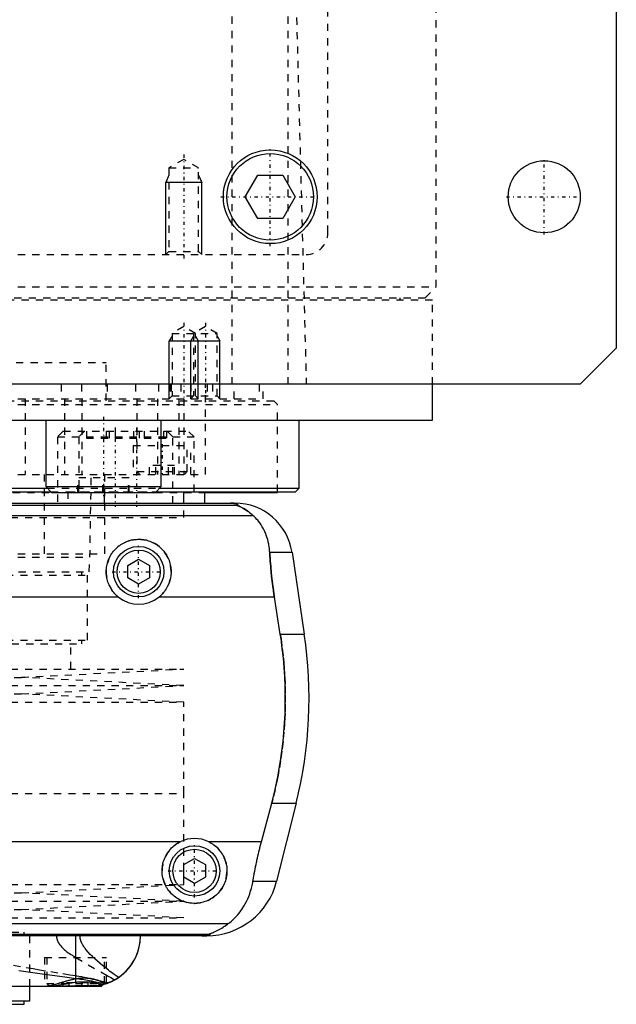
# Model space of a CAD drawing. Extents: x -105 to 105, y -137 to 442.
# Tile 5 of 11: x 22 to 105, y -70 to 67. Entities that reach past the tile are written whole.
import ezdxf

# ---------------------------------------------------------------- set-up
doc = ezdxf.new("R2010")
doc.units = 0
doc.linetypes.add('CENTER', pattern=[1.5, 0.45, -0.5, 0.05, -0.5])
doc.linetypes.add('DASHED', pattern=[2, 1, -1])
for name, color, linetype in [('AM_0', 7, 'CONTINUOUS'), ('AM_10', 7, 'CONTINUOUS'), ('AM_3', 7, 'DASHED'), ('AM_7', 7, 'CENTER')]:
    doc.layers.add(name, color=color, linetype=linetype)

msp = doc.modelspace()

# ---------------------------------------------------------------- linework, layer by layer
at = {"layer": 'AM_0', "color": 7, "linetype": 'CONTINUOUS'}
for p, q in [((105, 311.5), (105, 21.5)), ((53.54, 42.5), (55.27, 45.5)), ((55.27, 45.5), (58.73, 45.5)), ((58.73, 45.5), (60.46, 42.5)), ((55.27, 39.5), (53.54, 42.5)), ((60.46, 42.5), (58.73, 39.5)), ((58.73, 39.5), (55.27, 39.5)), ((105, 21.5), (100, 16.5)), ((100, 16.5), (-100, 16.5)), ((79.5, 11.5), (79.5, 16.5)), ((-79.5, 11.5), (79.5, 11.5)), ((25.88, 11.5), (25.88, 2.3)), ((41.88, 2.3), (41.88, 11.5)), ((61, 2.08), (61, 11.5)), ((-26.6, 1.58), (26.6, 1.58)), ((-26.1, 2.08), (26.1, 2.08)), ((25.88, 2.3), (26.68, 1.5)), ((25.88, 2.3), (41.88, 2.3)), ((26.68, 1.5), (41.08, 1.5)), ((41.08, 1.5), (41.88, 2.3)), ((41.16, 1.58), (60.5, 1.58)), ((41.66, 2.08), (61, 2.08)), ((45, 0), (45, 1.58)), ((47.93, 0), (47.93, 1.58)), ((47.95, 1.5), (58, 1.5)), ((58, 1.5), (58, 1.58)), ((60.5, 1.58), (61, 2.08)), ((-52.11, 0), (52.11, 0)), ((-52.38, -0.25), (52.38, -0.25)), ((-54.6, -1.69), (54.6, -1.69)), ((56.93, -6.81), (60.02, -6.81)), ((60.02, -6.81), (61.72, -18.16)), ((37.25, -8.63), (38.75, -7.77)), ((38.75, -7.77), (40.25, -8.63)), ((37.25, -10.37), (37.25, -8.63)), ((40.25, -8.63), (40.25, -10.37)), ((38.75, -11.23), (37.25, -10.37)), ((40.25, -10.37), (38.75, -11.23)), ((35.96, -13.03), (-35.96, -13.03)), ((57.58, -13.03), (41.54, -13.03)), ((58.39, -18.16), (57.58, -13.03)), ((58.39, -18.16), (61.72, -18.16)), ((55.78, -46.97), (57.2, -41.62)), ((57.2, -41.62), (60.6, -41.62)), ((60.6, -41.62), (57.89, -52.43)), ((44.5, -46.97), (-44.5, -46.97)), ((55.78, -46.97), (48.5, -46.97)), ((45, -50.13), (46.5, -49.27)), ((45, -51.87), (45, -50.13)), ((46.5, -49.27), (48, -50.13)), ((48, -50.13), (48, -51.87)), ((46.5, -52.73), (45, -51.87)), ((48, -51.87), (46.5, -52.73)), ((54.6, -52.43), (57.89, -52.43)), ((-51.17, -58.31), (51.17, -58.31)), ((-48.57, -59.75), (48.57, -59.75)), ((48.19, -60), (-48.19, -60)), ((30.04, -65.9), (30.04, -60)), ((33.6, -67), (33.85, -66.75)), ((-33.6, -67), (33.6, -67)), ((23.65, -69), (23.65, -67)), ((-23.65, -69), (23.65, -69)), ((-22.85, -69.5), (22.85, -69.5)), ((22.85, -69.5), (22.85, -69))]:
    msp.add_line(p, q, dxfattribs=at)
for points in [[(52.38, -0.25, 0), (52.39, -0.25, 0), (52.41, -0.23, 0), (52.43, -0.22, 0), (52.44, -0.21, 0), (52.44, -0.2, 0), (52.45, -0.19, 0), (52.45, -0.17, 0), (52.45, -0.16, 0), (52.45, -0.14, 0), (52.43, -0.13, 0), (52.42, -0.12, 0), (52.41, -0.11, 0), (52.39, -0.1, 0), (52.35, -0.08, 0), (52.3, -0.07, 0), (52.23, -0.05, 0), (52.19, -0.04, 0), (52.17, -0.04, 0), (52.16, -0.04, 0), (52.15, -0.04, 0), (52.15, -0.04, 0), (52.13, -0.04, 0), (52.11, -0.03, 0), (52.1, -0.03, 0), (52.1, -0.03, 0), (52.08, -0.03, 0), (52.06, -0.03, 0), (52.05, -0.03, 0), (52.04, -0.02, 0), (52.01, -0.02, 0), (51.99, -0.02, 0), (51.96, -0.02, 0), (51.93, -0.01, 0), (51.91, -0.01, 0), (51.89, -0.01, 0), (51.87, -0.01, 0), (51.84, -0.01, 0), (51.82, -0.01, 0), (51.82, -0.01, 0), (51.81, -0.01, 0), (51.81, -0.01, 0), (51.8, -0.01, 0), (51.8, -0.01, 0), (51.79, -0.01, 0), (51.78, -0.01, 0), (51.78, -0.01, 0), (51.77, -0.01, 0), (51.77, -0.01, 0), (51.76, -0.01, 0), (51.76, 0, 0), (51.75, 0, 0), (51.74, 0, 0), (51.73, 0, 0), (51.73, 0, 0), (51.72, 0, 0), (51.72, 0, 0), (51.71, 0, 0), (51.7, 0, 0), (51.7, 0, 0), (51.69, 0, 0), (51.68, 0, 0), (51.68, 0, 0), (51.67, 0, 0), (51.67, 0, 0), (51.66, 0, 0), (51.65, 0, 0), (51.65, 0, 0), (51.64, 0, 0), (51.63, 0, 0), (51.63, 0, 0), (51.62, 0, 0), (51.61, 0, 0), (51.6, 0, 0), (51.6, 0, 0), (51.59, 0, 0), (51.58, 0, 0), (51.57, 0, 0), (51.57, 0, 0), (51.56, 0, 0), (51.55, 0, 0), (51.54, 0, 0), (51.53, 0, 0), (51.53, 0, 0), (51.52, 0, 0), (51.52, 0, 0), (51.51, 0, 0), (51.5, 0, 0), (51.49, 0, 0)], [(54.6, -1.69, 0), (54.51, -1.61, 0), (54.32, -1.45, 0), (54.14, -1.31, 0), (54.06, -1.24, 0), (53.97, -1.17, 0), (53.8, -1.05, 0), (53.63, -0.94, 0), (53.48, -0.84, 0), (53.33, -0.75, 0), (53.18, -0.67, 0), (53.12, -0.63, 0), (53.05, -0.59, 0), (52.93, -0.53, 0), (52.81, -0.48, 0), (52.7, -0.42, 0), (52.64, -0.4, 0), (52.63, -0.39, 0), (52.61, -0.38, 0), (52.6, -0.38, 0), (52.6, -0.37, 0), (52.58, -0.37, 0), (52.57, -0.36, 0), (52.55, -0.35, 0), (52.54, -0.35, 0), (52.52, -0.34, 0), (52.52, -0.34, 0), (52.51, -0.33, 0), (52.5, -0.33, 0), (52.48, -0.32, 0), (52.48, -0.32, 0), (52.47, -0.32, 0), (52.46, -0.31, 0), (52.45, -0.31, 0), (52.44, -0.3, 0), (52.44, -0.3, 0), (52.43, -0.3, 0), (52.42, -0.29, 0), (52.41, -0.29, 0), (52.4, -0.28, 0), (52.4, -0.28, 0), (52.39, -0.28, 0), (52.39, -0.28, 0), (52.39, -0.27, 0), (52.38, -0.27, 0), (52.38, -0.27, 0), (52.38, -0.26, 0), (52.38, -0.26, 0), (52.38, -0.26, 0), (52.38, -0.26, 0), (52.38, -0.26, 0), (52.38, -0.25, 0), (52.38, -0.25, 0)], [(56.93, -6.81, 0), (56.92, -6.65, 0), (56.89, -6.32, 0), (56.85, -5.99, 0), (56.82, -5.83, 0), (56.8, -5.66, 0), (56.73, -5.34, 0), (56.65, -5.03, 0), (56.55, -4.72, 0), (56.45, -4.42, 0), (56.33, -4.12, 0), (56.27, -3.97, 0), (56.2, -3.83, 0), (56.06, -3.55, 0), (55.9, -3.27, 0), (55.73, -3, 0), (55.55, -2.74, 0), (55.36, -2.49, 0), (55.26, -2.37, 0), (55.16, -2.25, 0), (54.94, -2.02, 0), (54.72, -1.8, 0), (54.6, -1.69, 0)], [(35.96, -13.03, 0), (35.88, -12.97, 0), (35.73, -12.83, 0), (35.58, -12.69, 0), (35.51, -12.62, 0), (35.44, -12.55, 0), (35.3, -12.39, 0), (35.17, -12.23, 0), (35.05, -12.06, 0), (34.93, -11.89, 0), (34.83, -11.7, 0), (34.78, -11.61, 0), (34.73, -11.52, 0), (34.64, -11.32, 0), (34.55, -11.13, 0), (34.48, -10.93, 0), (34.42, -10.73, 0), (34.37, -10.52, 0), (34.35, -10.42, 0), (34.32, -10.32, 0), (34.29, -10.11, 0), (34.27, -9.91, 0), (34.26, -9.81, 0), (34.25, -9.71, 0), (34.25, -9.51, 0), (34.25, -9.31, 0), (34.26, -9.21, 0), (34.27, -9.11, 0), (34.29, -8.91, 0), (34.32, -8.7, 0), (34.36, -8.5, 0), (34.41, -8.3, 0), (34.47, -8.1, 0), (34.51, -8.01, 0), (34.54, -7.91, 0), (34.62, -7.72, 0), (34.7, -7.53, 0), (34.8, -7.34, 0), (34.9, -7.17, 0), (35.01, -6.99, 0), (35.07, -6.91, 0), (35.13, -6.83, 0), (35.25, -6.67, 0), (35.38, -6.52, 0), (35.52, -6.37, 0), (35.66, -6.23, 0), (35.8, -6.1, 0), (35.88, -6.03, 0), (35.96, -5.97, 0), (36.12, -5.85, 0), (36.29, -5.73, 0), (36.47, -5.62, 0), (36.65, -5.52, 0), (36.83, -5.43, 0), (36.93, -5.38, 0), (37.03, -5.34, 0), (37.22, -5.27, 0), (37.42, -5.2, 0), (37.63, -5.14, 0), (37.83, -5.1, 0), (38.04, -5.06, 0), (38.14, -5.04, 0), (38.24, -5.03, 0), (38.45, -5.01, 0), (38.65, -5, 0), (38.75, -5, 0), (38.85, -5, 0), (39.05, -5.01, 0), (39.26, -5.03, 0), (39.36, -5.04, 0), (39.46, -5.06, 0), (39.67, -5.1, 0), (39.87, -5.14, 0), (40.08, -5.2, 0), (40.28, -5.27, 0), (40.47, -5.34, 0), (40.57, -5.38, 0), (40.67, -5.43, 0), (40.85, -5.52, 0), (41.03, -5.62, 0), (41.21, -5.73, 0), (41.38, -5.85, 0), (41.54, -5.97, 0), (41.62, -6.03, 0), (41.7, -6.1, 0), (41.84, -6.23, 0), (41.98, -6.37, 0), (42.12, -6.52, 0), (42.25, -6.67, 0), (42.37, -6.83, 0), (42.43, -6.91, 0), (42.49, -6.99, 0), (42.6, -7.17, 0), (42.7, -7.34, 0), (42.8, -7.53, 0), (42.88, -7.72, 0), (42.96, -7.91, 0), (42.99, -8.01, 0), (43.03, -8.1, 0), (43.09, -8.3, 0), (43.14, -8.5, 0), (43.18, -8.7, 0), (43.21, -8.91, 0), (43.23, -9.11, 0), (43.24, -9.21, 0), (43.25, -9.31, 0), (43.25, -9.51, 0), (43.25, -9.71, 0), (43.24, -9.81, 0), (43.23, -9.91, 0), (43.21, -10.11, 0), (43.18, -10.32, 0), (43.15, -10.42, 0), (43.13, -10.52, 0), (43.08, -10.73, 0), (43.02, -10.93, 0), (42.95, -11.13, 0), (42.86, -11.32, 0), (42.77, -11.52, 0), (42.72, -11.61, 0), (42.67, -11.7, 0), (42.57, -11.89, 0), (42.45, -12.06, 0), (42.33, -12.23, 0), (42.2, -12.39, 0), (42.06, -12.55, 0), (41.99, -12.62, 0), (41.92, -12.69, 0), (41.77, -12.83, 0), (41.62, -12.97, 0), (41.54, -13.03, 0)], [(57.58, -13.03, 0), (57.55, -12.86, 0), (57.5, -12.52, 0), (57.45, -12.18, 0), (57.43, -12.01, 0), (57.4, -11.84, 0), (57.36, -11.5, 0), (57.31, -11.15, 0), (57.27, -10.81, 0), (57.23, -10.46, 0), (57.19, -10.12, 0), (57.17, -9.94, 0), (57.15, -9.77, 0), (57.12, -9.42, 0), (57.09, -9.07, 0), (57.06, -8.72, 0), (57.03, -8.37, 0), (57, -8.03, 0), (56.99, -7.85, 0), (56.98, -7.68, 0), (56.96, -7.33, 0), (56.94, -6.99, 0), (56.93, -6.81, 0)], [(57.2, -41.62, 0), (57.37, -40.98, 0), (57.68, -39.69, 0), (57.96, -38.38, 0), (58.09, -37.72, 0), (58.21, -37.05, 0), (58.43, -35.73, 0), (58.62, -34.4, 0), (58.78, -33.07, 0), (58.9, -31.75, 0), (58.99, -30.44, 0), (59.03, -29.79, 0), (59.06, -29.15, 0), (59.09, -27.88, 0), (59.09, -26.64, 0), (59.07, -25.38, 0), (59.02, -24.1, 0), (58.94, -22.8, 0), (58.88, -22.14, 0), (58.82, -21.48, 0), (58.67, -20.16, 0), (58.5, -18.82, 0), (58.39, -18.16, 0)], [(48.5, -46.97, 0), (48.6, -47.02, 0), (48.8, -47.13, 0), (49, -47.26, 0), (49.09, -47.32, 0), (49.18, -47.39, 0), (49.36, -47.53, 0), (49.53, -47.67, 0), (49.69, -47.82, 0), (49.84, -47.98, 0), (49.98, -48.15, 0), (50.05, -48.24, 0), (50.12, -48.33, 0), (50.25, -48.52, 0), (50.37, -48.71, 0), (50.49, -48.91, 0), (50.59, -49.12, 0), (50.68, -49.33, 0), (50.72, -49.44, 0), (50.76, -49.55, 0), (50.83, -49.76, 0), (50.88, -49.99, 0), (50.91, -50.1, 0), (50.93, -50.21, 0), (50.96, -50.43, 0), (50.99, -50.65, 0), (50.99, -50.76, 0), (51, -50.87, 0), (51, -51.08, 0), (50.99, -51.3, 0), (50.97, -51.51, 0), (50.94, -51.73, 0), (50.9, -51.95, 0), (50.87, -52.06, 0), (50.85, -52.17, 0), (50.78, -52.38, 0), (50.71, -52.59, 0), (50.62, -52.8, 0), (50.53, -53, 0), (50.43, -53.2, 0), (50.37, -53.29, 0), (50.31, -53.39, 0), (50.19, -53.57, 0), (50.06, -53.75, 0), (49.93, -53.92, 0), (49.78, -54.08, 0), (49.63, -54.23, 0), (49.56, -54.3, 0), (49.48, -54.37, 0), (49.31, -54.51, 0), (49.14, -54.65, 0), (48.95, -54.77, 0), (48.76, -54.89, 0), (48.57, -55, 0), (48.46, -55.05, 0), (48.36, -55.1, 0), (48.15, -55.19, 0), (47.94, -55.26, 0), (47.72, -55.33, 0), (47.5, -55.39, 0), (47.28, -55.43, 0), (47.16, -55.45, 0), (47.05, -55.47, 0), (46.83, -55.49, 0), (46.61, -55.5, 0), (46.5, -55.5, 0), (46.39, -55.5, 0), (46.17, -55.49, 0), (45.95, -55.47, 0), (45.84, -55.45, 0), (45.72, -55.43, 0), (45.5, -55.39, 0), (45.28, -55.33, 0), (45.06, -55.26, 0), (44.85, -55.19, 0), (44.64, -55.1, 0), (44.54, -55.05, 0), (44.43, -55, 0), (44.24, -54.89, 0), (44.05, -54.77, 0), (43.86, -54.65, 0), (43.69, -54.51, 0), (43.52, -54.37, 0), (43.44, -54.3, 0), (43.37, -54.23, 0), (43.22, -54.08, 0), (43.07, -53.92, 0), (42.94, -53.75, 0), (42.81, -53.57, 0), (42.69, -53.39, 0), (42.63, -53.29, 0), (42.57, -53.2, 0), (42.47, -53, 0), (42.38, -52.8, 0), (42.29, -52.59, 0), (42.22, -52.38, 0), (42.15, -52.17, 0), (42.13, -52.06, 0), (42.1, -51.95, 0), (42.06, -51.73, 0), (42.03, -51.51, 0), (42.01, -51.3, 0), (42, -51.08, 0), (42, -50.87, 0), (42.01, -50.76, 0), (42.01, -50.65, 0), (42.04, -50.43, 0), (42.07, -50.21, 0), (42.09, -50.1, 0), (42.12, -49.99, 0), (42.17, -49.76, 0), (42.24, -49.55, 0), (42.28, -49.44, 0), (42.32, -49.33, 0), (42.41, -49.12, 0), (42.51, -48.91, 0), (42.63, -48.71, 0), (42.75, -48.52, 0), (42.88, -48.33, 0), (42.95, -48.24, 0), (43.02, -48.15, 0), (43.16, -47.98, 0), (43.31, -47.82, 0), (43.47, -47.67, 0), (43.64, -47.53, 0), (43.82, -47.39, 0), (43.91, -47.32, 0), (44, -47.26, 0), (44.2, -47.13, 0), (44.4, -47.02, 0), (44.5, -46.97, 0)], [(54.6, -52.43, 0), (54.63, -52.27, 0), (54.68, -51.97, 0), (54.73, -51.66, 0), (54.76, -51.51, 0), (54.79, -51.35, 0), (54.85, -51.05, 0), (54.91, -50.74, 0), (54.97, -50.44, 0), (55.03, -50.13, 0), (55.1, -49.83, 0), (55.13, -49.68, 0), (55.16, -49.52, 0), (55.23, -49.22, 0), (55.3, -48.92, 0), (55.37, -48.63, 0), (55.44, -48.33, 0), (55.51, -48.03, 0), (55.55, -47.88, 0), (55.58, -47.73, 0), (55.66, -47.42, 0), (55.74, -47.12, 0), (55.78, -46.97, 0)], [(51.17, -58.31, 0), (51.33, -58.19, 0), (51.62, -57.95, 0), (51.91, -57.69, 0), (52.04, -57.56, 0), (52.18, -57.42, 0), (52.44, -57.14, 0), (52.68, -56.85, 0), (52.91, -56.55, 0), (53.13, -56.24, 0), (53.34, -55.91, 0), (53.44, -55.75, 0), (53.53, -55.58, 0), (53.71, -55.24, 0), (53.87, -54.88, 0), (54.02, -54.53, 0), (54.16, -54.16, 0), (54.28, -53.78, 0), (54.34, -53.6, 0), (54.39, -53.4, 0), (54.49, -53.02, 0), (54.57, -52.62, 0), (54.6, -52.43, 0)], [(48.57, -59.75, 0), (48.57, -59.75, 0), (48.57, -59.74, 0), (48.57, -59.74, 0), (48.57, -59.74, 0), (48.57, -59.74, 0), (48.57, -59.74, 0), (48.57, -59.73, 0), (48.58, -59.73, 0), (48.58, -59.73, 0), (48.59, -59.72, 0), (48.59, -59.72, 0), (48.6, -59.72, 0), (48.61, -59.71, 0), (48.62, -59.71, 0), (48.63, -59.71, 0), (48.64, -59.7, 0), (48.65, -59.7, 0), (48.66, -59.69, 0), (48.66, -59.69, 0), (48.68, -59.68, 0), (48.69, -59.68, 0), (48.7, -59.68, 0), (48.71, -59.67, 0), (48.72, -59.67, 0), (48.74, -59.66, 0), (48.74, -59.66, 0), (48.75, -59.65, 0), (48.77, -59.65, 0), (48.79, -59.64, 0), (48.8, -59.63, 0), (48.82, -59.63, 0), (48.84, -59.62, 0), (48.85, -59.62, 0), (48.86, -59.61, 0), (48.88, -59.6, 0), (48.9, -59.6, 0), (48.97, -59.57, 0), (49.1, -59.52, 0), (49.23, -59.46, 0), (49.38, -59.39, 0), (49.46, -59.36, 0), (49.54, -59.32, 0), (49.71, -59.23, 0), (49.9, -59.14, 0), (50.09, -59.03, 0), (50.28, -58.92, 0), (50.48, -58.79, 0), (50.58, -58.73, 0), (50.68, -58.66, 0), (50.88, -58.53, 0), (51.07, -58.38, 0), (51.17, -58.31, 0)], [(34.2, -66.65, 0), (34.48, -66.55, 0), (34.99, -66.33, 0), (35.46, -66.08, 0), (35.69, -65.95, 0), (35.91, -65.81, 0), (36.32, -65.51, 0), (36.71, -65.18, 0), (37.07, -64.83, 0), (37.4, -64.46, 0), (37.7, -64.07, 0), (37.83, -63.87, 0), (37.96, -63.67, 0), (38.2, -63.25, 0), (38.4, -62.83, 0), (38.58, -62.4, 0), (38.72, -61.96, 0), (38.83, -61.52, 0), (38.88, -61.3, 0), (38.92, -61.08, 0), (38.97, -60.64, 0), (39, -60.21, 0), (39, -60, 0)], [(35.44, -66.1, 0), (35.63, -65.98, 0), (36.01, -65.74, 0), (36.36, -65.47, 0), (36.53, -65.33, 0), (36.7, -65.19, 0), (37.01, -64.89, 0), (37.3, -64.57, 0), (37.57, -64.24, 0), (37.81, -63.9, 0), (38.03, -63.55, 0), (38.14, -63.37, 0), (38.23, -63.19, 0), (38.41, -62.82, 0), (38.56, -62.45, 0), (38.69, -62.07, 0), (38.79, -61.69, 0), (38.88, -61.31, 0), (38.91, -61.12, 0), (38.94, -60.93, 0), (38.98, -60.56, 0), (39, -60.18, 0), (39, -60, 0)], [(47.52, -60, 0), (47.53, -60, 0), (47.54, -60, 0), (47.55, -60, 0), (47.55, -60, 0), (47.56, -60, 0), (47.57, -60, 0), (47.57, -60, 0), (47.58, -60, 0), (47.59, -60, 0), (47.6, -60, 0), (47.61, -60, 0), (47.61, -60, 0), (47.62, -60, 0), (47.63, -60, 0), (47.64, -60, 0), (47.65, -60, 0), (47.66, -60, 0), (47.66, -60, 0), (47.67, -60, 0), (47.67, -60, 0), (47.68, -60, 0), (47.69, -60, 0), (47.69, -60, 0), (47.7, -60, 0), (47.71, -60, 0), (47.71, -60, 0), (47.72, -60, 0), (47.73, -60, 0), (47.73, -60, 0), (47.74, -60, 0), (47.75, -60, 0), (47.76, -60, 0), (47.76, -60, 0), (47.77, -60, 0), (47.78, -60, 0), (47.78, -60, 0), (47.79, -60, 0), (47.8, -60, 0), (47.81, -60, 0), (47.81, -60, 0), (47.81, -60, 0), (47.82, -60, 0), (47.83, -59.99, 0), (47.83, -59.99, 0), (47.84, -59.99, 0), (47.85, -59.99, 0), (47.85, -59.99, 0), (47.86, -59.99, 0), (47.86, -59.99, 0), (47.87, -59.99, 0), (47.89, -59.99, 0), (47.93, -59.99, 0), (47.95, -59.99, 0), (47.97, -59.99, 0), (48, -59.99, 0), (48.03, -59.98, 0), (48.06, -59.98, 0), (48.09, -59.98, 0), (48.11, -59.98, 0), (48.13, -59.98, 0), (48.14, -59.98, 0), (48.16, -59.97, 0), (48.19, -59.97, 0), (48.2, -59.97, 0), (48.21, -59.97, 0), (48.23, -59.97, 0), (48.25, -59.96, 0), (48.26, -59.96, 0), (48.27, -59.96, 0), (48.28, -59.96, 0), (48.3, -59.96, 0), (48.35, -59.95, 0), (48.43, -59.93, 0), (48.49, -59.92, 0), (48.54, -59.9, 0), (48.57, -59.89, 0), (48.58, -59.88, 0), (48.6, -59.87, 0), (48.62, -59.86, 0), (48.63, -59.84, 0), (48.63, -59.83, 0), (48.63, -59.81, 0), (48.63, -59.8, 0), (48.62, -59.79, 0), (48.62, -59.78, 0), (48.6, -59.77, 0), (48.58, -59.75, 0), (48.57, -59.75, 0)], [(22.12, -64.81, 0), (25.35, -65.27, 0), (28.5, -65.7, 0), (30.04, -65.9, 0)], [(30.04, -65.9, 0), (30.17, -65.92, 0), (30.43, -65.96, 0), (30.68, -65.99, 0), (30.81, -66.01, 0), (30.94, -66.03, 0), (31.18, -66.07, 0), (31.43, -66.11, 0), (31.67, -66.15, 0), (31.91, -66.2, 0), (32.14, -66.24, 0), (32.26, -66.26, 0), (32.37, -66.28, 0), (32.6, -66.33, 0), (32.82, -66.37, 0), (33.05, -66.41, 0), (33.26, -66.46, 0), (33.48, -66.5, 0), (33.58, -66.52, 0), (33.69, -66.54, 0), (33.89, -66.59, 0), (34.1, -66.63, 0), (34.2, -66.65, 0)], [(34.2, -66.65, 0), (34.15, -66.66, 0), (34.05, -66.69, 0), (33.95, -66.72, 0), (33.9, -66.74, 0), (33.85, -66.75, 0), (33.75, -66.78, 0), (33.65, -66.8, 0), (33.55, -66.83, 0), (33.45, -66.85, 0), (33.34, -66.87, 0), (33.29, -66.88, 0), (33.24, -66.89, 0), (33.14, -66.91, 0), (33.04, -66.92, 0), (32.94, -66.94, 0), (32.84, -66.95, 0), (32.73, -66.96, 0), (32.68, -66.97, 0), (32.63, -66.97, 0), (32.53, -66.98, 0), (32.43, -66.99, 0), (32.38, -66.99, 0)], [(34.24, -66.63, 0), (34.17, -66.65, 0), (34.04, -66.7, 0), (33.91, -66.73, 0), (33.85, -66.75, 0)], [(35.44, -66.1, 0), (35.25, -66.2, 0), (34.88, -66.38, 0), (34.49, -66.54, 0), (34.3, -66.61, 0)], [(29.34, -67, 0), (29.43, -67, 0), (29.61, -67, 0), (29.78, -67, 0), (29.87, -67, 0), (29.96, -67, 0), (30.13, -66.99, 0), (30.31, -66.99, 0), (30.49, -66.99, 0), (30.66, -66.99, 0), (30.83, -66.99, 0), (30.92, -66.98, 0), (31.01, -66.98, 0), (31.18, -66.98, 0), (31.35, -66.98, 0), (31.51, -66.98, 0), (31.68, -66.98, 0), (31.84, -66.98, 0), (31.92, -66.98, 0), (32, -66.99, 0), (32.15, -66.99, 0), (32.3, -66.99, 0), (32.38, -66.99, 0)]]:
    msp.add_polyline3d(points, dxfattribs=at)
for centre, radius in [((57, 42.5), 6.5), ((57, 42.5), 6), ((95, 42.5), 5), ((38.75, -9.5), 3.5), ((38.75, -9.5), 3), ((46.5, -51), 3.5), ((46.5, -51), 3)]:
    msp.add_circle(centre, radius, dxfattribs=at)
for centre, radius, start, end in [((52.11, -8), 8, 8.533, 90), ((38.75, -9.5), 4.5, 231.7104, 308.2896), ((2.39, -27.06), 60, 345.9622, 8.533), ((46.5, -51), 4.5, 63.6372, 116.3628), ((48.19, -50), 10, 270, 345.9622)]:
    msp.add_arc(centre, radius, start, end, dxfattribs=at)
at = {"layer": 'AM_10', "color": 7, "linetype": 'CONTINUOUS'}
for p, q in [((42.93, 45.5), (42.5, 44.5)), ((47.07, 45.5), (47.5, 44.5)), ((47.5, 44.5), (42.5, 44.5)), ((42.5, 34.5), (42.5, 44.5)), ((47.5, 34.5), (47.5, 44.5)), ((43.38, 23.16), (43, 22.5)), ((43, 14.5), (43, 22.5)), ((43, 22.5), (50, 22.5)), ((46.38, 23.16), (46, 22.5)), ((46, 14.5), (46, 22.5)), ((46.62, 23.16), (47, 22.5)), ((47, 14.5), (47, 22.5)), ((49.62, 23.16), (50, 22.5)), ((50, 14.5), (50, 22.5))]:
    msp.add_line(p, q, dxfattribs=at)
at = {"layer": 'AM_3', "color": 6, "linetype": 'DASHED'}
for p, q in [((65, 37.5), (65, 292.5)), ((80, 30), (80, 291.5)), ((51.74, 16.5), (51.74, 77.05)), ((59.5, 16.5), (59.5, 75.49)), ((60.5, 73.35), (62, 16.5)), ((45, 47.69), (42.93, 46.5)), ((42.93, 46.5), (42.93, 34.93)), ((42.93, 46.5), (47.07, 46.5)), ((47.07, 46.5), (45, 47.69)), ((47.07, 34.93), (47.07, 46.5)), ((-62, 34.5), (62, 34.5)), ((42.93, 34.93), (42.5, 34.5)), ((42.93, 34.93), (47.07, 34.93)), ((47.5, 34.5), (47.07, 34.93)), ((-80, 30), (80, 30)), ((78.5, 28.5), (80, 30)), ((-79.5, 28.2), (79.5, 28.2)), ((-78.5, 28.5), (78.5, 28.5)), ((75, 28.2), (75, 28.5)), ((79.5, 16.5), (79.5, 28.2)), ((45, 24.5), (43.38, 23.56)), ((43.38, 23.56), (43.38, 14.88)), ((43.38, 23.56), (49.62, 23.56)), ((46.62, 23.56), (45, 24.5)), ((48, 24.5), (46.38, 23.56)), ((46.38, 23.56), (46.38, 14.88)), ((46.62, 14.88), (46.62, 23.56)), ((49.62, 23.56), (48, 24.5)), ((49.62, 14.88), (49.62, 23.56)), ((-34.25, 19.5), (34.25, 19.5)), ((34.25, 14.2), (34.25, 19.5)), ((28, 16.5), (28, 14.5)), ((30.84, 16.5), (30.84, 14.5)), ((34.38, 16.5), (34.38, 14.5)), ((38.29, 16.5), (38.29, 14.5)), ((41.5, 16.5), (41.5, 14.5)), ((43.09, 16.5), (43.09, 14.5)), ((43.24, 16.5), (43.24, 14.5)), ((44.59, 16.5), (44.59, 14.5)), ((46, 16.5), (46, 14.5)), ((48, 4), (48, 16.5)), ((48.25, 16.5), (48.25, 14.5)), ((49, 16.5), (49, 14.5)), ((52, 14.5), (52, 16.5)), ((55.47, 16.5), (55.47, 14.5)), ((56, 14.5), (56, 16.5)), ((-58, 13.7), (58, 13.7)), ((-57.5, 14.2), (57.5, 14.2)), ((-56, 14.5), (56, 14.5)), ((23, 14.5), (23, 4)), ((28.48, 14.5), (28.48, 4)), ((30.85, 14.5), (30.85, 4)), ((38.5, 14.5), (38.5, 4)), ((41.36, 14.5), (41.36, 4)), ((43.38, 14.88), (43, 14.5)), ((43.38, 14.88), (49.62, 14.88)), ((44.34, 14.5), (44.34, 4)), ((45, 14.5), (45, 4)), ((46.38, 14.88), (46, 14.5)), ((47, 14.5), (46.62, 14.88)), ((50, 14.5), (49.62, 14.88)), ((58, 13.7), (57.5, 14.2)), ((58, 1.58), (58, 13.7)), ((28.3, 10), (27.5, 9.2)), ((28.3, 10), (45.63, 10)), ((31.23, 10), (30.43, 9.2)), ((31.5, 10), (31.5, 9)), ((34.24, 10), (34.24, 9)), ((34.65, 10), (34.65, 9)), ((35.5, 10), (35.5, 9)), ((38.03, 10), (38.03, 9)), ((38.83, 10), (38.83, 9)), ((39.5, 10), (39.5, 9)), ((42.21, 10), (42.21, 9)), ((42.62, 10), (42.62, 9)), ((43.5, 9.2), (42.7, 10)), ((46.43, 9.2), (45.63, 10)), ((27.5, 9.2), (27.5, 0)), ((27.5, 9.2), (46.43, 9.2)), ((30.43, 9.2), (30.43, 1.6)), ((31.5, 9), (42.62, 9)), ((43.5, 0), (43.5, 9.2)), ((46.43, 1.6), (46.43, 9.2)), ((38, 8), (38, 4)), ((38, 8), (46, 8)), ((45.5, 4.4), (45.5, 8)), ((46, 4), (46, 8)), ((38.5, 4.4), (38.9, 4)), ((38.5, 4.4), (45.5, 4.4)), ((40.27, 4), (40.27, 5.25)), ((43.73, 5.25), (40.27, 5.25)), ((41.13, 4), (41.13, 5.25)), ((42.87, 4), (42.87, 5.25)), ((43.73, 4), (43.73, 5.25)), ((45.1, 4), (45.5, 4.4)), ((-48, 4), (48, 4)), ((25.65, 4), (25.65, -7)), ((30.33, 1.5), (30.33, 3.5)), ((37.43, 3.5), (30.33, 3.5)), ((30.43, 1.5), (30.43, 3.5)), ((32, -7.5), (32.18, 4)), ((33.77, 1.5), (33.77, 3.5)), ((33.98, 1.5), (33.98, 3.5)), ((34, 4), (34, -7)), ((37.32, 1.5), (37.32, 3.5)), ((37.43, 1.5), (37.43, 3.5)), ((-26.68, 1.5), (26.68, 1.5)), ((26.1, 2.08), (41.66, 2.08)), ((26.6, 1.58), (41.16, 1.58)), ((28.93, 1.6), (28.93, 0)), ((28.93, 1.6), (47.93, 1.6)), ((30.91, 1.6), (30.91, 1.5)), ((34, 0), (34, 1.5)), ((35.55, 1.5), (35.55, 1.6)), ((41.08, 1.5), (47.95, 1.5)), ((47.93, 1.58), (47.93, 1.6)), ((45, -2), (45, 0)), ((-45, -2), (45, -2)), ((-45, -2), (45, -2)), ((-34, -7), (34, -7)), ((-32, -7.5), (32, -7.5)), ((31.9, -9.5), (32, -7.5)), ((-31.9, -9.5), (31.9, -9.5)), ((30.85, -10), (30.85, -9.5)), ((-31.65, -10), (31.65, -10)), ((31.65, -19), (31.65, -10)), ((-31.65, -19), (31.65, -19)), ((30.85, -19.5), (30.85, -19)), ((-30.85, -19.5), (30.85, -19.5)), ((29.35, -23), (29.35, -19.5)), ((-45, -23), (45, -23)), ((22.5, -24.15), (45, -23)), ((-22.5, -24.15), (22.5, -24.15)), ((45, -25.3), (22.5, -24.15)), ((-45, -25.3), (45, -25.3)), ((22.5, -26.45), (45, -25.3)), ((-22.5, -26.45), (22.5, -26.45)), ((45, -27.6), (22.5, -26.45)), ((-45, -27.6), (45, -27.6)), ((45, -40.25), (45, -27.6)), ((-45, -40.25), (45, -40.25)), ((45, -52.9), (45, -40.25)), ((-45, -52.9), (45, -52.9)), ((22.5, -54.05), (45, -52.9)), ((-22.5, -54.05), (22.5, -54.05)), ((45, -55.2), (22.5, -54.05)), ((-45, -55.2), (45, -55.2)), ((22.5, -56.35), (45, -55.2)), ((-22.5, -56.35), (22.5, -56.35)), ((45, -57.5), (22.5, -56.35)), ((-45, -57.5), (45, -57.5)), ((-22.85, -59.5), (22.85, -59.5)), ((22.85, -60), (22.85, -59.5)), ((23.65, -67), (23.65, -60)), ((30.04, -65.57), (30.04, -60)), ((25.7, -63), (25.7, -67)), ((25.7, -63), (34.3, -63)), ((26, -63), (26, -66.6)), ((30.04, -63.01), (34.3, -65.48)), ((34, -66.6), (34, -63)), ((34.3, -66.61), (34.3, -63)), ((26, -66.6), (26.4, -67)), ((26, -66.6), (34, -66.6)), ((28.27, -67), (28.27, -66.5)), ((31.73, -66.5), (28.27, -66.5)), ((29.13, -67), (29.13, -66.5)), ((30.87, -67), (30.87, -66.5)), ((31.73, -67), (31.73, -66.5)), ((33.85, -66.75), (33.72, -66.78)), ((33.85, -66.75), (34, -66.6)), ((34.3, -66.61), (34.24, -66.63))]:
    msp.add_line(p, q, dxfattribs=at)
for points in [[(51.49, 0, 0), (51.5, 0, 0), (51.51, 0, 0), (51.52, 0, 0), (51.52, 0, 0), (51.53, 0, 0), (51.53, 0, 0), (51.54, 0, 0), (51.55, 0, 0), (51.56, 0, 0), (51.57, 0, 0), (51.57, 0, 0), (51.58, 0, 0), (51.59, 0, 0), (51.6, 0, 0), (51.6, 0, 0), (51.61, 0, 0), (51.62, 0, 0), (51.63, 0, 0), (51.63, 0, 0), (51.64, 0, 0), (51.65, 0, 0), (51.65, 0, 0), (51.66, 0, 0), (51.67, 0, 0), (51.67, 0, 0), (51.68, 0, 0), (51.68, 0, 0), (51.69, 0, 0), (51.7, 0, 0), (51.7, 0, 0), (51.71, 0, 0), (51.72, 0, 0), (51.72, 0, 0), (51.73, 0, 0), (51.73, 0, 0), (51.74, 0, 0), (51.75, 0, 0), (51.76, 0, 0), (51.76, -0.01, 0), (51.77, -0.01, 0), (51.77, -0.01, 0), (51.78, -0.01, 0), (51.78, -0.01, 0), (51.79, -0.01, 0), (51.8, -0.01, 0), (51.8, -0.01, 0), (51.81, -0.01, 0), (51.81, -0.01, 0), (51.82, -0.01, 0), (51.82, -0.01, 0), (51.84, -0.01, 0), (51.87, -0.01, 0), (51.89, -0.01, 0), (51.91, -0.01, 0), (51.93, -0.01, 0), (51.96, -0.02, 0), (51.99, -0.02, 0), (52.01, -0.02, 0), (52.04, -0.02, 0), (52.05, -0.03, 0), (52.06, -0.03, 0), (52.08, -0.03, 0), (52.1, -0.03, 0), (52.1, -0.03, 0), (52.11, -0.03, 0), (52.13, -0.04, 0), (52.15, -0.04, 0), (52.15, -0.04, 0), (52.16, -0.04, 0), (52.17, -0.04, 0), (52.19, -0.04, 0), (52.23, -0.05, 0), (52.3, -0.07, 0), (52.35, -0.08, 0), (52.39, -0.1, 0), (52.41, -0.11, 0), (52.42, -0.12, 0), (52.43, -0.13, 0), (52.45, -0.14, 0), (52.45, -0.16, 0), (52.45, -0.17, 0), (52.45, -0.19, 0), (52.44, -0.2, 0), (52.44, -0.21, 0), (52.43, -0.22, 0), (52.41, -0.23, 0), (52.39, -0.25, 0), (52.38, -0.25, 0)], [(52.38, -0.25, 0), (52.38, -0.25, 0), (52.38, -0.26, 0), (52.38, -0.26, 0), (52.38, -0.26, 0), (52.38, -0.26, 0), (52.38, -0.26, 0), (52.38, -0.27, 0), (52.38, -0.27, 0), (52.38, -0.27, 0), (52.39, -0.27, 0), (52.39, -0.28, 0), (52.39, -0.28, 0), (52.4, -0.28, 0), (52.41, -0.28, 0), (52.41, -0.29, 0), (52.42, -0.29, 0), (52.43, -0.3, 0), (52.43, -0.3, 0), (52.44, -0.3, 0), (52.45, -0.31, 0), (52.46, -0.31, 0), (52.46, -0.31, 0), (52.47, -0.32, 0), (52.48, -0.32, 0), (52.49, -0.33, 0), (52.5, -0.33, 0), (52.5, -0.33, 0), (52.51, -0.34, 0), (52.53, -0.34, 0), (52.54, -0.35, 0), (52.55, -0.35, 0), (52.57, -0.36, 0), (52.57, -0.36, 0), (52.58, -0.37, 0), (52.6, -0.37, 0), (52.61, -0.38, 0), (52.66, -0.4, 0), (52.76, -0.45, 0), (52.88, -0.51, 0), (53, -0.57, 0), (53.06, -0.6, 0), (53.13, -0.64, 0), (53.27, -0.72, 0), (53.43, -0.81, 0), (53.59, -0.91, 0), (53.76, -1.02, 0), (53.94, -1.15, 0), (54.03, -1.21, 0), (54.12, -1.29, 0), (54.31, -1.44, 0), (54.5, -1.6, 0), (54.6, -1.69, 0)], [(56.93, -6.81, 0), (56.94, -6.99, 0), (56.96, -7.33, 0), (56.98, -7.68, 0), (56.99, -7.85, 0), (57, -8.03, 0), (57.03, -8.37, 0), (57.06, -8.72, 0), (57.09, -9.07, 0), (57.12, -9.42, 0), (57.15, -9.77, 0), (57.17, -9.94, 0), (57.19, -10.12, 0), (57.23, -10.46, 0), (57.27, -10.81, 0), (57.31, -11.15, 0), (57.36, -11.5, 0), (57.4, -11.84, 0), (57.43, -12.01, 0), (57.45, -12.18, 0), (57.5, -12.52, 0), (57.55, -12.86, 0), (57.58, -13.03, 0)], [(58.39, -18.16, 0), (58.5, -18.82, 0), (58.67, -20.16, 0), (58.82, -21.48, 0), (58.88, -22.14, 0), (58.94, -22.8, 0), (59.02, -24.1, 0), (59.07, -25.38, 0), (59.09, -26.64, 0), (59.09, -27.88, 0), (59.06, -29.15, 0), (59.03, -29.79, 0), (58.99, -30.44, 0), (58.9, -31.75, 0), (58.78, -33.07, 0), (58.62, -34.4, 0), (58.43, -35.73, 0), (58.21, -37.05, 0), (58.09, -37.72, 0), (57.96, -38.38, 0), (57.68, -39.69, 0), (57.37, -40.98, 0), (57.2, -41.62, 0)], [(27.35, -60, 0), (27.35, -60.02, 0), (27.35, -60.06, 0), (27.35, -60.1, 0), (27.35, -60.12, 0), (27.36, -60.14, 0), (27.36, -60.18, 0), (27.37, -60.22, 0), (27.37, -60.26, 0), (27.38, -60.3, 0), (27.39, -60.34, 0), (27.39, -60.36, 0), (27.39, -60.38, 0), (27.4, -60.42, 0), (27.41, -60.46, 0), (27.42, -60.5, 0), (27.44, -60.53, 0), (27.45, -60.57, 0), (27.46, -60.59, 0), (27.46, -60.61, 0), (27.48, -60.65, 0), (27.49, -60.69, 0), (27.5, -60.7, 0), (27.51, -60.72, 0), (27.52, -60.76, 0), (27.54, -60.8, 0), (27.55, -60.81, 0), (27.56, -60.83, 0), (27.58, -60.87, 0), (27.6, -60.9, 0), (27.61, -60.94, 0), (27.63, -60.97, 0), (27.65, -61.01, 0), (27.67, -61.02, 0), (27.68, -61.04, 0), (27.7, -61.07, 0), (27.72, -61.11, 0), (27.74, -61.14, 0), (27.76, -61.17, 0), (27.79, -61.2, 0), (27.8, -61.22, 0), (27.81, -61.24, 0), (27.83, -61.27, 0), (27.86, -61.3, 0), (27.94, -61.4, 0), (28.1, -61.58, 0), (28.27, -61.75, 0), (28.36, -61.83, 0), (28.44, -61.91, 0), (28.62, -62.06, 0), (28.8, -62.2, 0), (28.99, -62.34, 0), (29.17, -62.47, 0), (29.36, -62.6, 0), (29.46, -62.66, 0), (29.56, -62.72, 0), (29.75, -62.84, 0), (29.95, -62.95, 0), (30.04, -63.01, 0)], [(35.94, -65.78, 0), (35.76, -65.65, 0), (35.37, -65.37, 0), (34.97, -65.08, 0), (34.77, -64.93, 0), (34.57, -64.78, 0), (34.18, -64.46, 0), (33.78, -64.15, 0), (33.4, -63.83, 0), (33.03, -63.51, 0), (32.68, -63.2, 0), (32.52, -63.04, 0), (32.35, -62.89, 0), (32.04, -62.57, 0), (31.74, -62.25, 0), (31.47, -61.93, 0), (31.32, -61.74, 0), (31.28, -61.68, 0), (31.24, -61.63, 0), (31.22, -61.6, 0), (31.2, -61.57, 0), (31.16, -61.52, 0), (31.12, -61.46, 0), (31.09, -61.41, 0), (31.05, -61.35, 0), (31.02, -61.3, 0), (31, -61.27, 0), (30.99, -61.24, 0), (30.96, -61.19, 0), (30.93, -61.13, 0), (30.91, -61.1, 0), (30.9, -61.07, 0), (30.87, -61.02, 0), (30.84, -60.96, 0), (30.83, -60.93, 0), (30.82, -60.9, 0), (30.79, -60.84, 0), (30.77, -60.79, 0), (30.75, -60.73, 0), (30.73, -60.67, 0), (30.71, -60.6, 0), (30.7, -60.57, 0), (30.69, -60.54, 0), (30.68, -60.48, 0), (30.66, -60.42, 0), (30.65, -60.35, 0), (30.64, -60.29, 0), (30.63, -60.23, 0), (30.63, -60.19, 0), (30.63, -60.16, 0), (30.62, -60.1, 0), (30.62, -60.03, 0), (30.62, -60, 0)], [(48.57, -59.75, 0), (48.58, -59.75, 0), (48.6, -59.77, 0), (48.62, -59.78, 0), (48.62, -59.79, 0), (48.63, -59.8, 0), (48.63, -59.81, 0), (48.63, -59.83, 0), (48.63, -59.84, 0), (48.62, -59.86, 0), (48.6, -59.87, 0), (48.58, -59.88, 0), (48.57, -59.89, 0), (48.54, -59.9, 0), (48.49, -59.92, 0), (48.43, -59.93, 0), (48.35, -59.95, 0), (48.3, -59.96, 0), (48.28, -59.96, 0), (48.27, -59.96, 0), (48.26, -59.96, 0), (48.25, -59.96, 0), (48.23, -59.97, 0), (48.21, -59.97, 0), (48.2, -59.97, 0), (48.19, -59.97, 0), (48.16, -59.97, 0), (48.14, -59.98, 0), (48.13, -59.98, 0), (48.11, -59.98, 0), (48.09, -59.98, 0), (48.06, -59.98, 0), (48.03, -59.98, 0), (48, -59.99, 0), (47.97, -59.99, 0), (47.95, -59.99, 0), (47.93, -59.99, 0), (47.91, -59.99, 0), (47.9, -59.99, 0), (47.9, -59.99, 0), (47.89, -59.99, 0), (47.89, -59.99, 0), (47.88, -59.99, 0), (47.88, -59.99, 0), (47.87, -59.99, 0), (47.86, -59.99, 0), (47.86, -59.99, 0), (47.85, -59.99, 0), (47.85, -59.99, 0), (47.84, -59.99, 0), (47.83, -59.99, 0), (47.83, -59.99, 0), (47.82, -60, 0), (47.81, -60, 0), (47.81, -60, 0), (47.81, -60, 0), (47.8, -60, 0), (47.79, -60, 0), (47.78, -60, 0), (47.78, -60, 0), (47.77, -60, 0), (47.76, -60, 0), (47.76, -60, 0), (47.75, -60, 0), (47.74, -60, 0), (47.73, -60, 0), (47.73, -60, 0), (47.72, -60, 0), (47.71, -60, 0), (47.71, -60, 0), (47.7, -60, 0), (47.69, -60, 0), (47.69, -60, 0), (47.68, -60, 0), (47.67, -60, 0), (47.67, -60, 0), (47.66, -60, 0), (47.66, -60, 0), (47.65, -60, 0), (47.64, -60, 0), (47.63, -60, 0), (47.62, -60, 0), (47.61, -60, 0), (47.61, -60, 0), (47.6, -60, 0), (47.59, -60, 0), (47.58, -60, 0), (47.57, -60, 0), (47.57, -60, 0), (47.56, -60, 0), (47.55, -60, 0), (47.55, -60, 0), (47.54, -60, 0), (47.53, -60, 0), (47.52, -60, 0)], [(30.04, -65.57, 0), (29.21, -65.45, 0), (27.54, -65.18, 0), (25.84, -64.89, 0), (24.98, -64.75, 0), (24.12, -64.6, 0), (22.38, -64.29, 0), (20.62, -63.97, 0)], [(34.3, -65.48, 0), (34.5, -65.59, 0), (34.89, -65.8, 0), (35.26, -66, 0), (35.44, -66.1, 0)], [(34.07, -66.69, 0), (34.05, -66.68, 0), (34.02, -66.65, 0), (33.99, -66.63, 0), (33.97, -66.62, 0), (33.95, -66.6, 0), (33.91, -66.58, 0), (33.87, -66.55, 0), (33.83, -66.53, 0), (33.78, -66.5, 0), (33.74, -66.48, 0), (33.71, -66.46, 0), (33.69, -66.45, 0), (33.64, -66.42, 0), (33.59, -66.4, 0), (33.53, -66.37, 0), (33.48, -66.35, 0), (33.42, -66.32, 0), (33.39, -66.31, 0), (33.36, -66.29, 0), (33.3, -66.27, 0), (33.24, -66.24, 0), (33.21, -66.23, 0), (33.18, -66.22, 0), (33.11, -66.2, 0), (33.05, -66.17, 0), (33.01, -66.16, 0), (32.98, -66.15, 0), (32.91, -66.13, 0), (32.84, -66.11, 0), (32.77, -66.09, 0), (32.69, -66.06, 0), (32.62, -66.05, 0), (32.58, -66.04, 0), (32.54, -66.03, 0), (32.46, -66.01, 0), (32.38, -65.99, 0), (32.3, -65.98, 0), (32.22, -65.96, 0), (32.13, -65.95, 0), (32.09, -65.94, 0), (32.05, -65.94, 0), (31.96, -65.93, 0), (31.87, -65.92, 0), (31.79, -65.91, 0), (31.7, -65.9, 0), (31.61, -65.9, 0), (31.56, -65.89, 0), (31.52, -65.89, 0), (31.43, -65.89, 0), (31.33, -65.89, 0), (31.24, -65.89, 0), (31.14, -65.89, 0), (31.05, -65.89, 0), (31, -65.89, 0), (30.95, -65.89, 0), (30.86, -65.9, 0), (30.76, -65.9, 0), (30.67, -65.91, 0), (30.57, -65.92, 0), (30.47, -65.93, 0), (30.43, -65.94, 0), (30.38, -65.94, 0), (30.28, -65.96, 0), (30.18, -65.97, 0), (30.14, -65.98, 0), (30.09, -65.98, 0), (29.99, -66, 0), (29.9, -66.02, 0), (29.85, -66.03, 0), (29.8, -66.03, 0), (29.7, -66.05, 0), (29.61, -66.07, 0), (29.51, -66.09, 0), (29.42, -66.11, 0), (29.32, -66.14, 0), (29.27, -66.15, 0), (29.23, -66.16, 0), (29.13, -66.18, 0), (29.04, -66.21, 0), (28.95, -66.23, 0), (28.86, -66.26, 0), (28.76, -66.28, 0), (28.72, -66.29, 0), (28.67, -66.31, 0), (28.58, -66.33, 0), (28.49, -66.36, 0), (28.41, -66.38, 0), (28.32, -66.41, 0), (28.23, -66.43, 0), (28.19, -66.45, 0), (28.14, -66.46, 0), (28.06, -66.49, 0), (27.98, -66.51, 0), (27.89, -66.54, 0), (27.81, -66.56, 0), (27.73, -66.59, 0), (27.69, -66.6, 0), (27.65, -66.61, 0), (27.57, -66.64, 0), (27.49, -66.66, 0), (27.41, -66.69, 0), (27.34, -66.71, 0), (27.26, -66.73, 0), (27.23, -66.74, 0), (27.19, -66.75, 0), (27.12, -66.77, 0), (27.05, -66.79, 0), (27.01, -66.8, 0), (26.98, -66.81, 0), (26.91, -66.83, 0), (26.84, -66.85, 0), (26.81, -66.86, 0), (26.78, -66.87, 0), (26.72, -66.89, 0), (26.65, -66.9, 0), (26.59, -66.92, 0), (26.54, -66.93, 0), (26.48, -66.94, 0), (26.45, -66.95, 0), (26.42, -66.95, 0), (26.37, -66.96, 0), (26.32, -66.97, 0), (26.27, -66.98, 0), (26.22, -66.99, 0), (26.18, -66.99, 0), (26.15, -66.99, 0), (26.13, -67, 0), (26.09, -67, 0), (26.05, -67, 0), (26.03, -67, 0)], [(26.41, -67, 0), (26.45, -67, 0), (26.53, -67, 0), (26.61, -66.99, 0), (26.66, -66.99, 0), (26.7, -66.99, 0), (26.79, -66.98, 0), (26.88, -66.97, 0), (26.98, -66.95, 0), (27.08, -66.94, 0), (27.18, -66.92, 0), (27.23, -66.92, 0), (27.28, -66.91, 0), (27.39, -66.89, 0), (27.5, -66.87, 0), (27.61, -66.85, 0), (27.73, -66.82, 0), (27.84, -66.8, 0), (27.9, -66.79, 0), (27.96, -66.78, 0), (28.08, -66.75, 0), (28.21, -66.73, 0), (28.27, -66.72, 0)], [(28.27, -66.72, 0), (28.3, -66.71, 0), (28.37, -66.7, 0), (28.43, -66.69, 0), (28.46, -66.68, 0), (28.5, -66.67, 0), (28.56, -66.66, 0), (28.63, -66.65, 0), (28.7, -66.64, 0), (28.77, -66.62, 0), (28.84, -66.61, 0), (28.87, -66.6, 0), (28.9, -66.6, 0), (28.97, -66.59, 0), (29.04, -66.57, 0), (29.11, -66.56, 0), (29.18, -66.55, 0), (29.25, -66.54, 0), (29.29, -66.53, 0), (29.32, -66.53, 0), (29.39, -66.52, 0), (29.46, -66.51, 0), (29.5, -66.5, 0)], [(29.5, -66.5, 0), (29.64, -66.48, 0), (29.91, -66.44, 0), (30.19, -66.42, 0), (30.33, -66.4, 0), (30.47, -66.39, 0), (30.63, -66.38, 0), (30.68, -66.38, 0), (30.72, -66.38, 0), (30.75, -66.38, 0), (30.77, -66.38, 0), (30.81, -66.37, 0), (30.86, -66.37, 0), (30.91, -66.37, 0), (30.95, -66.37, 0), (31, -66.37, 0), (31.02, -66.37, 0), (31.04, -66.37, 0), (31.09, -66.37, 0), (31.13, -66.37, 0), (31.18, -66.37, 0), (31.22, -66.37, 0), (31.27, -66.37, 0), (31.29, -66.37, 0), (31.31, -66.37, 0), (31.36, -66.37, 0), (31.4, -66.37, 0), (31.44, -66.37, 0), (31.49, -66.37, 0), (31.53, -66.38, 0), (31.55, -66.38, 0), (31.58, -66.38, 0), (31.62, -66.38, 0), (31.66, -66.38, 0), (31.81, -66.39, 0), (31.94, -66.4, 0), (32.06, -66.42, 0), (32.3, -66.44, 0), (32.53, -66.48, 0), (32.75, -66.52, 0), (32.95, -66.57, 0), (33.15, -66.61, 0), (33.24, -66.64, 0), (33.33, -66.66, 0), (33.5, -66.71, 0), (33.65, -66.76, 0), (33.72, -66.78, 0)], [(34.48, -66.54, 0), (34.38, -66.52, 0), (34.16, -66.46, 0), (33.94, -66.41, 0), (33.83, -66.38, 0), (33.71, -66.35, 0), (33.49, -66.3, 0), (33.25, -66.24, 0), (33.02, -66.18, 0), (32.78, -66.12, 0), (32.53, -66.07, 0), (32.41, -66.04, 0), (32.29, -66.01, 0), (32.04, -65.95, 0), (31.78, -65.9, 0), (31.52, -65.84, 0), (31.26, -65.79, 0), (31, -65.74, 0), (30.86, -65.71, 0), (30.73, -65.69, 0), (30.46, -65.64, 0), (30.18, -65.6, 0), (30.04, -65.57, 0)], [(33.85, -66.75, 0), (33.82, -66.76, 0), (33.74, -66.78, 0), (33.67, -66.8, 0), (33.63, -66.81, 0), (33.58, -66.82, 0), (33.5, -66.84, 0), (33.41, -66.86, 0), (33.32, -66.87, 0), (33.22, -66.89, 0), (33.12, -66.91, 0), (33.07, -66.92, 0), (33.02, -66.93, 0), (32.92, -66.94, 0), (32.81, -66.95, 0), (32.69, -66.97, 0), (32.58, -66.98, 0), (32.45, -66.99, 0), (32.39, -66.99, 0), (32.33, -66.99, 0), (32.2, -67, 0), (32.07, -67, 0), (32, -67, 0)], [(33.85, -66.75, 0), (33.83, -66.76, 0), (33.78, -66.77, 0), (33.73, -66.78, 0), (33.7, -66.79, 0), (33.68, -66.8, 0), (33.62, -66.81, 0), (33.56, -66.82, 0), (33.51, -66.84, 0), (33.45, -66.85, 0), (33.39, -66.86, 0), (33.35, -66.87, 0), (33.32, -66.87, 0), (33.26, -66.89, 0), (33.19, -66.9, 0), (33.12, -66.91, 0), (33.06, -66.92, 0), (32.99, -66.93, 0), (32.95, -66.94, 0), (32.91, -66.94, 0), (32.84, -66.95, 0), (32.76, -66.96, 0), (32.73, -66.96, 0)], [(34.3, -66.61, 0), (34.3, -66.61, 0), (34.3, -66.61, 0), (34.3, -66.61, 0), (34.29, -66.61, 0), (34.29, -66.61, 0), (34.29, -66.62, 0), (34.28, -66.62, 0), (34.27, -66.62, 0), (34.26, -66.62, 0), (34.25, -66.63, 0), (34.24, -66.63, 0), (34.24, -66.63, 0), (34.22, -66.64, 0), (34.21, -66.64, 0), (34.19, -66.65, 0), (34.17, -66.65, 0), (34.15, -66.66, 0), (34.14, -66.66, 0), (34.13, -66.67, 0), (34.11, -66.68, 0), (34.08, -66.68, 0), (34.07, -66.69, 0)], [(32.73, -66.96, 0), (32.63, -66.96, 0), (32.43, -66.95, 0), (32.21, -66.94, 0), (32.11, -66.94, 0), (32, -66.94, 0), (31.77, -66.93, 0), (31.54, -66.93, 0), (31.31, -66.93, 0), (31.07, -66.94, 0), (30.82, -66.94, 0), (30.7, -66.94, 0), (30.58, -66.94, 0), (30.33, -66.95, 0), (30.08, -66.96, 0), (29.83, -66.97, 0), (29.58, -66.98, 0), (29.34, -66.98, 0), (29.21, -66.99, 0), (29.09, -66.99, 0), (28.85, -67, 0), (28.61, -67, 0), (28.49, -67, 0)]]:
    msp.add_polyline3d(points, dxfattribs=at)
for centre, radius, start, end in [((62, 37.5), 3, 270, 0), ((38.75, -9.5), 4.5, 308.2896, 231.7104), ((46.5, -51), 4.5, 116.3628, 63.6372)]:
    msp.add_arc(centre, radius, start, end, dxfattribs=at)
at = {"layer": 'AM_7', "color": 4, "linetype": 'CENTER'}
for p, q in [((57, 35.67), (57, 49.33)), ((45, 48.35), (45, 33.84)), ((95, 37.25), (95, 47.75)), ((50.17, 42.5), (63.83, 42.5)), ((89.75, 42.5), (100.25, 42.5)), ((45, 25), (45, 14)), ((48, 25), (48, 14)), ((33.88, 12), (33.88, 1)), ((35.5, 10.5), (35.5, -0.5)), ((38.43, 10.5), (38.43, -0.5)), ((42, 8.2), (42, 3.8)), ((38.75, -13.18), (38.75, -5.82)), ((35.08, -9.5), (42.42, -9.5)), ((46.5, -54.67), (46.5, -47.33)), ((42.83, -51), (50.17, -51)), ((30, -62.8), (30, -67.2))]:
    msp.add_line(p, q, dxfattribs=at)

doc.saveas('drawing.dxf')
